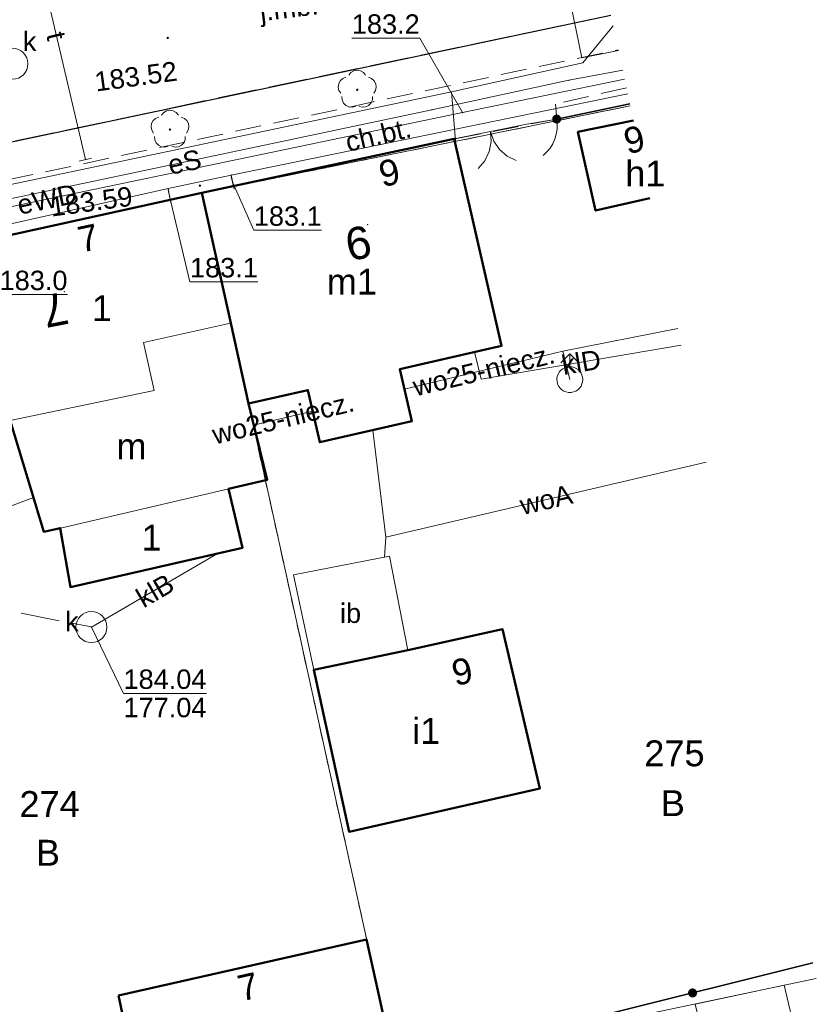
# Model space of a CAD drawing. Extents: x 6599148 to 6599715, y 5731697 to 5731887.
# Tile 5 of 8: x 6599312 to 6599343, y 5731743 to 5731781. Entities that reach past the tile are written whole.
import ezdxf
from ezdxf.enums import TextEntityAlignment as Align

# ---------------------------------------------------------------- set-up
doc = ezdxf.new("R2010")
doc.units = 0
doc.header["$PDSIZE"] = 0.75
for name, pattern in [('PRZER1-1', [2, 1, -1]), ('PRZER2-1', [3, 2, -1]), ('PRZER3-1', [4, 3, -1])]:
    doc.linetypes.add(name, pattern=pattern)
doc.layers.get('0').update_dxf_attribs({"linetype": 'CONTINUOUS', "lineweight": 13})
for name, color, linetype, lineweight in [('GEPADR', 7, 'CONTINUOUS', 18), ('GEPADR_O', 7, 'CONTINUOUS', 18), ('GESBLO', 7, 'CONTINUOUS', 18), ('GESBLO_O', 7, 'CONTINUOUS', 18), ('GESBZO', 7, 'CONTINUOUS', 50), ('GESBZO_O', 7, 'CONTINUOUS', 50), ('GESDZI', 61, 'CONTINUOUS', 18), ('GESDZI_O', 61, 'CONTINUOUS', 18), ('GESUZY', 84, 'PRZER1-1', 18), ('GESUZY_O', 84, 'PRZER1-1', 18), ('GSLKBR', 7, 'CONTINUOUS', 18), ('GSLKFU', 7, 'CONTINUOUS', 18), ('GSLKOG', 7, 'CONTINUOUS', 35), ('GSLKRW', 7, 'CONTINUOUS', 25), ('GSPRDL', 84, 'CONTINUOUS', 18), ('GSPWPS', 7, 'CONTINUOUS', 13), ('GSPWPS_O', 7, 'CONTINUOUS', 13), ('GSSIIN', 7, 'CONTINUOUS', 18), ('GSSIIN_O', 7, 'CONTINUOUS', 18), ('GSSKOA', 7, 'PRZER3-1', 18), ('GSSKOA_O', 7, 'PRZER3-1', 18), ('GSSKOD', 7, 'PRZER2-1', 18), ('GSSKOD_O', 7, 'PRZER2-1', 18), ('GULEPR', 1, 'CONTINUOUS', 18), ('GULEPR_O', 1, 'CONTINUOUS', 18), ('GULGPR', 52, 'CONTINUOUS', 18), ('GULKPR', 32, 'CONTINUOUS', 18), ('GULKPR_O', 32, 'CONTINUOUS', 18), ('GULTPR', 30, 'CONTINUOUS', 18), ('GULTPR_O', 30, 'CONTINUOUS', 18), ('GULWPR', 5, 'CONTINUOUS', 18), ('GULWPR_O', 5, 'CONTINUOUS', 18), ('GUPIWZ_O', 7, 'CONTINUOUS', 18), ('GUPPRZ', 7, 'CONTINUOUS', 18), ('GUPPRZ_O', 7, 'CONTINUOUS', 18), ('GUPWDT', 5, 'CONTINUOUS', 18), ('GUPZCP', 7, 'CONTINUOUS', 18), ('GUSIKP', 7, 'CONTINUOUS', 18), ('GUSKSD', 32, 'CONTINUOUS', 18), ('GUSKSD_O', 32, 'CONTINUOUS', 18)]:
    doc.layers.add(name, color=color, linetype=linetype, lineweight=lineweight)
doc.styles.add('GEO-INFO', font='arial.ttf')

# ---------------------------------------------------------------- blocks, each defined once
blk = doc.blocks.new('KOLO')
blk.add_hatch(color=0).paths.add_polyline_path([(-0.5, 0), (-0.482963, -0.12941), (-0.433013, -0.25), (-0.353553, -0.353553), (-0.25, -0.433013), (-0.12941, -0.482963), (0, -0.5), (0.12941, -0.482963), (0.25, -0.433013), (0.353553, -0.353553), (0.433013, -0.25), (0.482963, -0.12941), (0.5, 0), (0.482963, 0.12941), (0.433013, 0.25), (0.353553, 0.353553), (0.25, 0.433013), (0.12941, 0.482963), (0, 0.5), (-0.12941, 0.482963), (-0.25, 0.433013), (-0.353553, 0.353553), (-0.433013, 0.25), (-0.482963, 0.12941)])
blk = doc.blocks.new('SPDLP')
blk.add_hatch(color=0).paths.add_polyline_path([(0, -0.09), (0.027812, -0.085595), (0.052901, -0.072812), (0.072812, -0.052901), (0.085595, -0.027812), (0.09, 0), (0.085595, 0.027812), (0.072812, 0.052901), (0.052901, 0.072812), (0.027812, 0.085595), (0, 0.09), (-0.027812, 0.085595), (-0.052901, 0.072812), (-0.072812, 0.052901), (-0.085595, 0.027812), (-0.09, 0), (-0.085595, -0.027812), (-0.072812, -0.052901), (-0.052901, -0.072812), (-0.027812, -0.085595)])
at = {"color": 0}
for points in [[(-1.271938, -0.268652), (-1.40916, -0.048001), (-1.462858, 0.20623), (-1.426585, 0.463525), (-1.304695, 0.693003), (-1.11182, 0.867117), (-0.871109, 0.964971)], [(-0.648554, 1.126667), (-0.481106, 1.325358), (-0.255912, 1.454989), (0, 1.5), (0.255912, 1.454989), (0.481106, 1.325358), (0.648554, 1.126667)], [(0.871109, 0.964971), (1.11182, 0.867117), (1.304695, 0.693003), (1.426585, 0.463525), (1.462858, 0.20623), (1.40916, -0.048001), (1.271938, -0.268652)], [(-0.137547, -1.292703), (-0.389802, -1.355024), (-0.648184, -1.327532), (-0.881678, -1.213525), (-1.062258, -1.026689), (-1.168249, -0.78945), (-1.186929, -0.530282)], [(1.186929, -0.530282), (1.168249, -0.78945), (1.062258, -1.026689), (0.881678, -1.213525), (0.648184, -1.327532), (0.389802, -1.355024), (0.137547, -1.292703)]]:
    blk.add_lwpolyline(points, dxfattribs=at)
blk = doc.blocks.new('POINT')
at = {"color": 0}
blk.add_point((0, 0), dxfattribs=at)
blk = doc.blocks.new('PION_C')
at = {"color": 0}
blk.add_lwpolyline([(0, 0.5), (0, -0.5)], dxfattribs=at)
blk = doc.blocks.new('SUUS02')
at = {"color": 0}
for points in [[(-0.707107, 1.292893), (0, 2), (0.707107, 1.292893)], [(0, 1), (0, 2)]]:
    blk.add_lwpolyline(points, dxfattribs=at)
blk.add_lwpolyline([(0, 1), (0.173648, 0.984808), (0.34202, 0.939693), (0.5, 0.866025), (0.642788, 0.766044), (0.766044, 0.642788), (0.866025, 0.5), (0.939693, 0.34202), (0.984808, 0.173648), (1, 0), (0.984808, -0.173648), (0.939693, -0.34202), (0.866025, -0.5), (0.75575, -0.654861), (0.618159, -0.786053), (0.458227, -0.888835), (0.281733, -0.959493), (0.095056, -0.995472), (-0.095056, -0.995472), (-0.281733, -0.959493), (-0.458227, -0.888835), (-0.618159, -0.786053), (-0.75575, -0.654861), (-0.866025, -0.5), (-0.945001, -0.327068), (-0.989821, -0.142315), (-0.998867, 0.047582), (-0.971812, 0.235759), (-0.909632, 0.415415), (-0.814576, 0.580057), (-0.690079, 0.723734), (-0.540641, 0.841254), (-0.371662, 0.928368), (-0.189251, 0.981929)], close=True, dxfattribs=at)
blk = doc.blocks.new('SLBRA')
at = {"color": 0}
for points in [[(1.732051, 1), (1.414214, 0.585786), (1, 0.267949), (0.517638, 0.068148), (0, 0)], [(0, 0), (0.517638, -0.068148), (1, -0.267949), (1.414214, -0.585786), (1.732051, -1)]]:
    blk.add_lwpolyline(points, dxfattribs=at)
blk = doc.blocks.new('KTOK04')
at = {"color": 0}
blk.add_lwpolyline([(0, 0), (-0.01711, -0.261052), (-0.068148, -0.517638), (-0.152241, -0.765367), (-0.267949, -1), (-0.413293, -1.217523), (-0.585786, -1.414214), (-0.782477, -1.586707), (-1, -1.732051)], dxfattribs=at)

msp = doc.modelspace()

# ---------------------------------------------------------------- linework, layer by layer
at = {"layer": 'GESBLO', "linetype": 'Continuous', "elevation": 10.18}
for points in [[(6599310.122, 5731772.829), (6599318.955, 5731774.774), (6599320.066, 5731769.735), (6599316.697, 5731768.993), (6599317.11, 5731767.133), (6599311.55, 5731765.976)], [(6599311.55, 5731765.976), (6599317.11, 5731767.133), (6599316.697, 5731768.993), (6599320.066, 5731769.735), (6599320.758, 5731766.628), (6599321.477, 5731763.693), (6599319.994, 5731763.343), (6599313.493, 5731761.824), (6599312.856, 5731761.671)], [(6599313.493, 5731761.824), (6599319.994, 5731763.343), (6599320.53, 5731761.064), (6599313.879, 5731759.541)]]:
    msp.add_lwpolyline(points, close=True, dxfattribs=at)
at = {"layer": 'GESBZO', "linetype": 'Continuous', "elevation": 10.18}
msp.add_lwpolyline([(6599336.263, 5731774.563), (6599334.16, 5731774.09), (6599333.48, 5731777.13), (6599335.623, 5731777.566)], dxfattribs=at)
for points in [[(6599318.96, 5731774.77), (6599328.7, 5731776.86), (6599330.53, 5731768.86), (6599326.6, 5731767.96), (6599327.06, 5731765.95), (6599323.51, 5731765.14), (6599323.05, 5731767.15), (6599320.76, 5731766.63), (6599320.07, 5731769.74)], [(6599320.07, 5731769.74), (6599320.76, 5731766.63), (6599321.48, 5731763.69), (6599319.99, 5731763.34), (6599320.53, 5731761.06), (6599313.88, 5731759.54), (6599313.49, 5731761.82), (6599312.86, 5731761.67), (6599311.55, 5731765.98), (6599310.12, 5731772.83), (6599318.96, 5731774.77)], [(6599326.91, 5731757.1), (6599330.57, 5731757.91), (6599332.01, 5731751.76), (6599324.64, 5731750.09), (6599323.28, 5731756.35)], [(6599315.74, 5731743.76), (6599325.32, 5731745.93), (6599326.41, 5731741), (6599316.79, 5731738.78)]]:
    msp.add_lwpolyline(points, close=True, dxfattribs=at)
at = {"layer": 'GESDZI', "linetype": 'Continuous', "elevation": 10.22}
for points in [[(6599335.502, 5731778.135), (6599318.96, 5731774.77), (6599310.12, 5731772.83), (6599297.55, 5731770.18), (6599275.88, 5731765.53), (6599260.17, 5731762.18), (6599254.5, 5731760.93), (6599247.69, 5731759.44), (6599240.923, 5731757.985)], [(6599342.687, 5731744.422), (6599326.41, 5731741), (6599320.07, 5731769.74), (6599318.96, 5731774.77), (6599335.502, 5731778.135)], [(6599332.753, 5731714.238), (6599332.41, 5731715.77), (6599326.41, 5731741), (6599342.687, 5731744.422)]]:
    msp.add_lwpolyline(points, dxfattribs=at)
msp.add_lwpolyline([(6599305.02, 5731736.05), (6599303.56, 5731742.29), (6599301.92, 5731749.84), (6599299.79, 5731759.17), (6599297.55, 5731770.18), (6599310.12, 5731772.83), (6599318.96, 5731774.77), (6599320.07, 5731769.74), (6599326.41, 5731741)], close=True, dxfattribs=at)
at = {"layer": 'GESUZY', "linetype": 'PRZER1-1', "ltscale": 0.5, "elevation": 10.08}
for points in [[(6599335.502, 5731778.135), (6599318.96, 5731774.77), (6599310.12, 5731772.83), (6599297.55, 5731770.18), (6599275.88, 5731765.53), (6599260.17, 5731762.18), (6599254.5, 5731760.93), (6599247.69, 5731759.44), (6599240.923, 5731757.985)], [(6599342.687, 5731744.422), (6599326.41, 5731741), (6599320.07, 5731769.74), (6599318.96, 5731774.77), (6599335.502, 5731778.135)], [(6599332.753, 5731714.238), (6599332.41, 5731715.77), (6599326.41, 5731741), (6599342.687, 5731744.422)]]:
    msp.add_lwpolyline(points, dxfattribs=at)
msp.add_lwpolyline([(6599305.02, 5731736.05), (6599303.56, 5731742.29), (6599301.92, 5731749.84), (6599299.79, 5731759.17), (6599297.55, 5731770.18), (6599310.12, 5731772.83), (6599318.96, 5731774.77), (6599320.07, 5731769.74), (6599326.41, 5731741)], close=True, dxfattribs=at)
at = {"layer": 'GSLKBR', "linetype": 'Continuous', "elevation": 10.18}
msp.add_lwpolyline([(6599328.696, 5731776.856), (6599331.507, 5731777.427)], dxfattribs=at)
at = {"layer": 'GSLKFU', "linetype": 'Continuous', "elevation": 10.18}
msp.add_lwpolyline([(6599331.507, 5731777.427), (6599332.661, 5731777.624)], dxfattribs=at)
at = {"layer": 'GSLKOG', "linetype": 'Continuous', "elevation": 10.18}
for points in [[(6599332.661, 5731777.624), (6599335.486, 5731778.209)], [(6599326.412, 5731740.999), (6599342.559, 5731745.02)]]:
    msp.add_lwpolyline(points, dxfattribs=at)
at = {"layer": 'GSLKRW', "linetype": 'Continuous', "elevation": 10.18}
msp.add_lwpolyline([(6599254.09, 5731764.592), (6599263.759, 5731766.589), (6599266.097, 5731767.098), (6599286.179, 5731771.367), (6599289.086, 5731771.97), (6599305.434, 5731775.477), (6599308.127, 5731776.015), (6599334.754, 5731781.643)], dxfattribs=at)
at = {"layer": 'GSSIIN', "linetype": 'Continuous', "elevation": 10.18}
for points in [[(6599326.91, 5731757.1), (6599323.28, 5731756.35), (6599322.49, 5731760.02), (6599326.21, 5731760.74)], [(6599338.01, 5731743.43), (6599341.44, 5731744.16), (6599342.08, 5731741.49), (6599338.64, 5731740.81)]]:
    msp.add_lwpolyline(points, close=True, dxfattribs=at)
at = {"layer": 'GSSKOA', "linetype": 'PRZER3-1', "ltscale": 0.5, "elevation": 10.18}
msp.add_lwpolyline([(6599334.754, 5731781.643), (6599308.127, 5731776.015), (6599305.434, 5731775.477), (6599289.086, 5731771.97), (6599286.179, 5731771.367), (6599266.097, 5731767.098), (6599263.759, 5731766.589), (6599254.09, 5731764.592), (6599250.779, 5731763.898), (6599247.688, 5731763.221), (6599246.81, 5731762.983), (6599240.118, 5731761.547)], dxfattribs=at)
at = {"layer": 'GSSKOD', "linetype": 'PRZER2-1', "ltscale": 0.5, "elevation": 10.18}
msp.add_lwpolyline([(6599335.354, 5731778.832), (6599332.619, 5731778.203), (6599332.661, 5731777.624), (6599328.696, 5731776.856), (6599318.955, 5731774.774), (6599310.122, 5731772.829), (6599308.965, 5731772.585), (6599308.515, 5731774.647), (6599335.04, 5731780.302)], dxfattribs=at)
at = {"layer": 'GULEPR', "linetype": 'Continuous', "elevation": 10.14}
for points in [[(6599335.047, 5731780.272), (6599333.631, 5731779.995), (6599333.414, 5731781.053), (6599333.325, 5731781.486), (6599332.143, 5731787.256), (6599332.094, 5731787.497), (6599331.996, 5731787.977), (6599331.018, 5731787.754)], [(6599335.209, 5731779.509), (6599333.13, 5731779.12), (6599327.84, 5731777.98), (6599308.74, 5731773.95), (6599305.7, 5731773.29), (6599292.06, 5731770.36), (6599286.14, 5731769.24), (6599267.38, 5731765.21), (6599262.69, 5731764.15), (6599252.66, 5731762.08), (6599248.46, 5731761), (6599240.607, 5731759.384)], [(6599240.66, 5731759.148), (6599254.31, 5731762.033), (6599283.281, 5731768.066), (6599284.633, 5731768.588), (6599296.934, 5731771.18), (6599329.027, 5731777.875), (6599335.282, 5731779.168)]]:
    msp.add_lwpolyline(points, dxfattribs=at)
at = {"layer": 'GULGPR', "linetype": 'Continuous', "elevation": 10.14}
for points in [[(6599334.843, 5731781.228), (6599333.673, 5731779.8), (6599328.601, 5731778.677), (6599309.296, 5731774.617), (6599296.717, 5731772.19), (6599285.04, 5731769.626), (6599270.009, 5731766.506), (6599247.07, 5731761.3), (6599240.477, 5731759.957)], [(6599328.601, 5731778.677), (6599328.782, 5731776.477)]]:
    msp.add_lwpolyline(points, dxfattribs=at)
at = {"layer": 'GULKPR', "linetype": 'PRZER3-1', "ltscale": 0.5, "elevation": 10.14}
msp.add_lwpolyline([(6599307.05, 5731770.65), (6599310.01, 5731758.91), (6599314.69, 5731758)], dxfattribs=at)
at = {"layer": 'GULKPR', "linetype": 'Continuous', "elevation": 10.14}
for points in [[(6599337.472, 5731768.891), (6599329.744, 5731767.572), (6599329.484, 5731768.624)], [(6599314.69, 5731757.997), (6599319.584, 5731760.847)]]:
    msp.add_lwpolyline(points, dxfattribs=at)
at = {"layer": 'GULTPR', "linetype": 'Continuous', "elevation": 10.14}
for points in [[(6599312.218, 5731785.613), (6599314.458, 5731776.055)], [(6599335.403, 5731778.6), (6599320.09, 5731775.46), (6599317.65, 5731774.94), (6599309.97, 5731773.22), (6599298.96, 5731771.03), (6599298.37, 5731770.75), (6599297.77, 5731770.76), (6599290.08, 5731768.97), (6599268.25, 5731764.51), (6599267.94, 5731764.47), (6599267.64, 5731764.43), (6599260.3, 5731762.86), (6599247.08, 5731759.88), (6599240.813, 5731758.473)], [(6599320.09, 5731775.46), (6599320.15, 5731775.16)], [(6599317.65, 5731774.94), (6599317.71, 5731774.65)]]:
    msp.add_lwpolyline(points, dxfattribs=at)
at = {"layer": 'GULWPR', "linetype": 'Continuous', "elevation": 10.14}
for points in [[(6599326.785, 5731767.191), (6599332.904, 5731768.657), (6599337.336, 5731769.53)], [(6599332.904, 5731768.657), (6599333.168, 5731767.559)], [(6599320.953, 5731765.793), (6599323.235, 5731766.34)], [(6599326.066, 5731761.473), (6599325.557, 5731765.609)], [(6599338.437, 5731764.363), (6599326.066, 5731761.473)], [(6599265.192, 5731730.385), (6599280.087, 5731747.278), (6599285.295, 5731748.502), (6599288.119, 5731749.165), (6599299.973, 5731758.289), (6599312.451, 5731763.004)], [(6599326.066, 5731761.473), (6599326.011, 5731760.699)]]:
    msp.add_lwpolyline(points, dxfattribs=at)
at = {"layer": 'GUPPRZ_O', "linetype": 'Continuous', "elevation": 10.8, "flags": 128}
for points in [[(6599324.749, 5731780.751), (6599327.37, 5731780.751), (6599329.027, 5731777.875)], [(6599323.583, 5731773.333), (6599320.963, 5731773.333), (6599320.15, 5731775.16)], [(6599321.119, 5731771.34), (6599318.498, 5731771.34), (6599317.71, 5731774.65)], [(6599313.767, 5731770.847), (6599311.146, 5731770.847), (6599310.18, 5731773.07)], [(6599319.134, 5731755.436), (6599315.931, 5731755.436), (6599314.69, 5731757.997)], [(6599315.931, 5731755.436), (6599319.134, 5731755.436)]]:
    msp.add_lwpolyline(points, dxfattribs=at)
at = {"layer": 'GUSIKP', "linetype": 'Continuous', "elevation": 10.14}
msp.add_lwpolyline([(6599312.24, 5731779.76, -1), (6599311.04, 5731779.76, -1)], format="xyb", close=True, dxfattribs=at)
at = {"layer": 'GUSKSD', "linetype": 'Continuous', "elevation": 10.14}
msp.add_lwpolyline([(6599315.29, 5731757.997, -1), (6599314.09, 5731757.997, -1)], format="xyb", close=True, dxfattribs=at)

# ---------------------------------------------------------------- block references
at = {"layer": 'GEPADR'}
for p in [(6599325.36, 5731773.54, 10.28), (6599313.65, 5731770.96, 10.28)]:
    msp.add_blockref('POINT', p, dxfattribs=at)
at = {"layer": 'GSLKBR', "xscale": 0.75, "yscale": 0.75, "rotation": 281.4709790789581}
msp.add_blockref('SLBRA', (6599330.101, 5731777.141, 10.18), dxfattribs=at)
at = {"layer": 'GSLKFU', "xscale": 0.75, "yscale": 0.75, "rotation": 9.718719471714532}
msp.add_blockref('KTOK04', (6599332.661, 5731777.624, 10.18), dxfattribs=at)
at = {"layer": 'GSLKOG', "xscale": 0.35, "yscale": 0.35}
for p in [(6599332.661, 5731777.624, 10.18), (6599337.909, 5731743.862, 10.18)]:
    msp.add_blockref('KOLO', p, dxfattribs=at)
at = {"layer": 'GSPRDL', "xscale": 0.5, "yscale": 0.5}
for p in [(6599324.957, 5731778.756, 10.12), (6599317.725, 5731777.216, 10.12)]:
    msp.add_blockref('SPDLP', p, dxfattribs=at)
at = {"layer": 'GSPWPS', "xscale": 0.09, "yscale": 0.09}
for p in [(6599317.639, 5731780.759, 10.08), (6599318.881, 5731775.051, 10.08)]:
    msp.add_blockref('KOLO', p, dxfattribs=at)
at = {"layer": 'GUPPRZ'}
for p in [(6599333.13, 5731779.12, 10.16), (6599327.84, 5731777.98, 10.16), (6599329.027, 5731777.875, 10.16), (6599320.09, 5731775.46, 10.16), (6599317.65, 5731774.94, 10.16), (6599320.15, 5731775.16, 10.16), (6599317.71, 5731774.65, 10.16), (6599314.69, 5731757.997, 10.16)]:
    msp.add_blockref('POINT', p, dxfattribs=at)
at = {"layer": 'GUPWDT', "xscale": 0.5, "yscale": 0.5}
msp.add_blockref('SUUS02', (6599333.168, 5731767.559, 10.16), dxfattribs=at)
at = {"layer": 'GUPZCP', "xscale": 0.5, "yscale": 0.5}
for p, rotation in [((6599314.458, 5731776.055, 10.16), 104.2383755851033), ((6599320.15, 5731775.16, 10.16), 13.11796933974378), ((6599317.71, 5731774.65, 10.16), 12.46615072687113)]:
    msp.add_blockref('PION_C', p, dxfattribs=dict(at, rotation=rotation))

# ---------------------------------------------------------------- texts
at = {"layer": 'GEPADR_O', "linetype": 'Continuous', "style": 'GEO-INFO'}
for s, p in [('9', (6599325.36, 5731773.54, 10.8)), ('7', (6599313.65, 5731770.96, 10.8))]:
    msp.add_text(s, height=1.25, rotation=191, dxfattribs=at).set_placement(p)
at = {"layer": 'GESBLO_O', "linetype": 'Continuous', "style": 'GEO-INFO'}
for p in [(6599315.094, 5731770.318, 10.8), (6599317.011, 5731761.452, 10.8)]:
    msp.add_text('1', height=1, dxfattribs=at).set_placement(p, align=Align.MIDDLE)
at = {"layer": 'GESBZO_O', "linetype": 'Continuous', "style": 'GEO-INFO'}
msp.add_text('9', height=1, rotation=12.6835, dxfattribs=at).set_placement((6599335.764, 5731776.344, 10.8), align=Align.CENTER)
for s, rotation, p in [('9', 12.1108, (6599326.092, 5731776.047, 10.8)), ('7', 11.8863, (6599314.462, 5731773.516, 10.8)), ('9', 12.4791, (6599328.902, 5731756.773, 10.8)), ('7', 12.7629, (6599320.632, 5731744.592, 10.8))]:
    msp.add_text(s, height=1, rotation=rotation, dxfattribs=at).set_placement(p, align=Align.TOP_CENTER)
for s, p in [('h1', (6599336.084, 5731775.546, 10.8)), ('m1', (6599324.75, 5731771.34, 10.8)), ('m', (6599316.239, 5731764.98, 10.8)), ('i1', (6599327.62, 5731754.01, 10.8))]:
    msp.add_text(s, height=1, dxfattribs=at).set_placement(p, align=Align.MIDDLE)
at = {"layer": 'GESDZI_O', "linetype": 'Continuous', "style": 'GEO-INFO'}
for s, p in [('275', (6599337.207, 5731753.119, 10.81)), ('274', (6599313.077, 5731751.167, 10.81))]:
    msp.add_text(s, height=1, dxfattribs=at).set_placement(p, align=Align.MIDDLE)
at = {"layer": 'GESUZY_O', "linetype": 'Continuous', "style": 'GEO-INFO'}
for p in [(6599337.147, 5731751.192, 10.8), (6599313.013, 5731749.277, 10.8)]:
    msp.add_text('B', height=1, dxfattribs=at).set_placement(p, align=Align.MIDDLE)
at = {"layer": 'GSPWPS_O', "linetype": 'Continuous', "style": 'GEO-INFO'}
for s, p in [('183.52', (6599314.87, 5731778.686, 10.8)), ('183.59', (6599313.145, 5731773.853, 10.8))]:
    msp.add_text(s, height=0.75, rotation=7.7357, dxfattribs=at).set_placement(p)
at = {"layer": 'GSSIIN_O', "linetype": 'Continuous', "style": 'GEO-INFO'}
msp.add_text('ib', height=0.75, dxfattribs=at).set_placement((6599324.7, 5731758.546, 10.8), align=Align.MIDDLE)
at = {"layer": 'GSSKOA_O', "linetype": 'Continuous', "style": 'GEO-INFO'}
msp.add_text('j.mb.', height=0.75, rotation=7.1197, dxfattribs=at).set_placement((6599322.331, 5731781.817, 10.8), align=Align.MIDDLE)
at = {"layer": 'GSSKOD_O', "linetype": 'Continuous', "style": 'GEO-INFO'}
msp.add_text('ch.bt.', height=0.75, rotation=13.2692, dxfattribs=at).set_placement((6599325.763, 5731777.023, 10.8), align=Align.MIDDLE)
at = {"layer": 'GULEPR_O', "linetype": 'Continuous', "style": 'GEO-INFO'}
for s, rotation, p in [('eS', 11.9144, (6599318.29, 5731775.965, 10.8)), ('eWD', 11.7826, (6599312.98, 5731774.528, 10.8))]:
    msp.add_text(s, height=0.75, rotation=rotation, dxfattribs=at).set_placement(p, align=Align.MIDDLE_CENTER)
at = {"layer": 'GULKPR_O', "linetype": 'Continuous', "style": 'GEO-INFO'}
msp.add_text('klD', height=0.75, rotation=9.6789, dxfattribs=at).set_placement((6599333.608, 5731768.231, 10.8), align=Align.MIDDLE_CENTER)
msp.add_text('klB', height=0.75, rotation=30.2135, dxfattribs=at).set_placement((6599317.137, 5731759.422, 10.8), align=Align.MIDDLE)
at = {"layer": 'GULTPR_O', "linetype": 'Continuous', "style": 'GEO-INFO'}
msp.add_text('t', height=0.75, rotation=283.1948, dxfattribs=at).set_placement((6599313.338, 5731780.834, 10.8), align=Align.MIDDLE_CENTER)
at = {"layer": 'GULWPR_O', "linetype": 'Continuous', "style": 'GEO-INFO'}
for s, rotation, p in [('wo25-niecz.', 13.4791, (6599329.844, 5731767.924, 10.8)), ('wo25-niecz.', 13.4814, (6599322.094, 5731766.066, 10.8)), ('woA', 13.1509, (6599332.251, 5731762.918, 10.8))]:
    msp.add_text(s, height=0.75, rotation=rotation, dxfattribs=at).set_placement(p, align=Align.MIDDLE_CENTER)
at = {"layer": 'GUPIWZ_O', "linetype": 'Continuous', "style": 'GEO-INFO'}
msp.add_text('k', height=0.75, dxfattribs=at).set_placement((6599312.57, 5731780.249, 10.8), align=Align.RIGHT)
at = {"layer": 'GUPPRZ_O', "linetype": 'Continuous', "style": 'GEO-INFO'}
for s, p in [('183.2', (6599324.749, 5731781.293, 10.8)), ('183.1', (6599320.963, 5731773.875, 10.8)), ('183.1', (6599318.498, 5731771.882, 10.8)), ('183.0', (6599311.146, 5731771.389, 10.8))]:
    msp.add_text(s, height=0.75, dxfattribs=at).set_placement(p, align=Align.MIDDLE_LEFT)
for s, p in [('184.04', (6599315.931, 5731755.608, 10.8)), ('177.04', (6599315.931, 5731754.513, 10.8))]:
    msp.add_text(s, height=0.75, dxfattribs=at).set_placement(p)
at = {"layer": 'GUSKSD_O', "linetype": 'Continuous', "style": 'GEO-INFO'}
msp.add_text('k', height=0.75, dxfattribs=at).set_placement((6599313.935, 5731758.232, 10.8), align=Align.MIDDLE)

doc.saveas('drawing.dxf')
